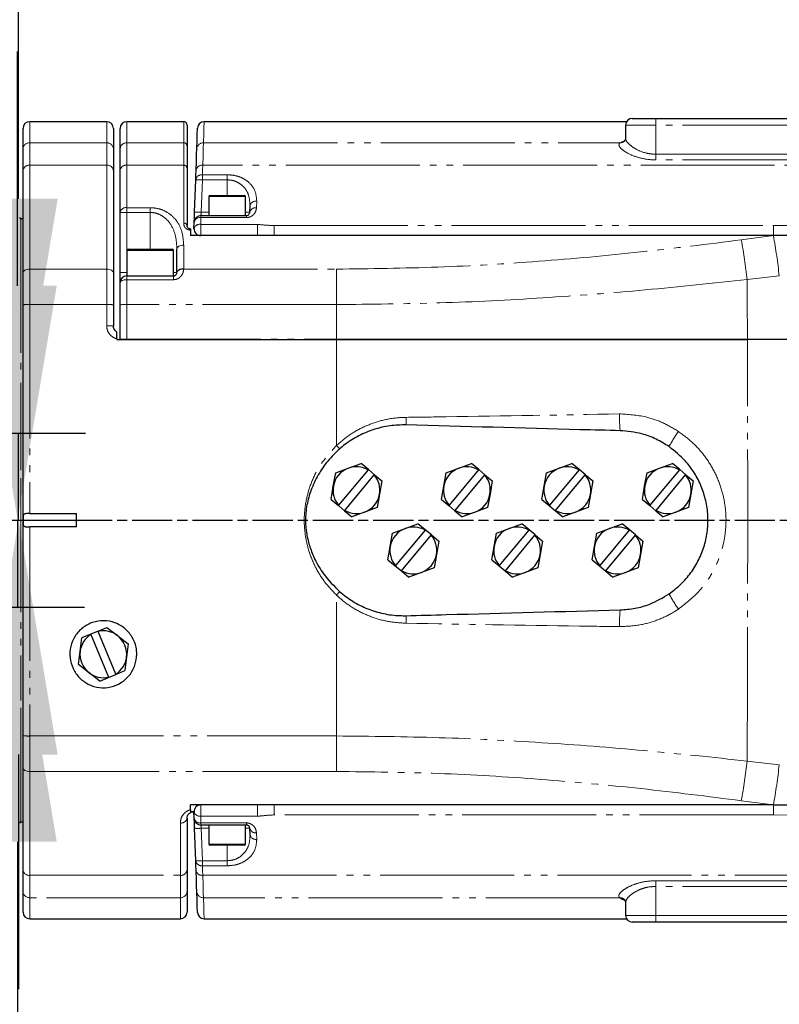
# Model space of a CAD drawing. Header units: millimetres. Extents: x 0 to 7327, y -11399 to -6123.
# Tile 40 of 87: x 2373 to 2486, y -8683 to -8536. Entities that reach past the tile are written whole.
import ezdxf

# ---------------------------------------------------------------- set-up
doc = ezdxf.new("R2010")
doc.units = ezdxf.units.MM
for name, pattern in [('AM_ISO08W050', [18, 12, -1.5, 3, -1.5]), ('AM_ISO08W050x2', [9, 6, -0.75, 1.5, -0.75]), ('PHANTOM', [26.5, 20, -1.5, 1, -1.5, 1, -1.5])]:
    doc.linetypes.add(name, pattern=pattern)
for name, color, linetype, lineweight in [('AM_5', 3, 'Continuous', 25), ('AM_7', 4, 'AM_ISO08W050', 25), ('LineThick', 7, 'Continuous', 30)]:
    doc.layers.add(name, color=color, linetype=linetype, lineweight=lineweight)
doc.styles.add('HHI_Dims', font='simplex.shx', dxfattribs={"width": 0.8, "bigfont": 'whgtxt.shx'})
doc.dimstyles.new('HHI_Standard$0', dxfattribs={"dimtxt": 3.5, "dimasz": 3.5, "dimexe": 1, "dimexo": 1, "dimgap": 1.5, "dimtad": 1, "dimdec": 0, "dimdsep": 46, "dimtxsty": 'HHI_Dims', "dimcen": 0, "dimclrd": 1, "dimclre": 1, "dimclrt": 1, "dimadec": 3, "dimazin": 2, "dimtp": 0.1, "dimtm": 0.1, "dimtfac": 0.65, "dimtdec": 0, "dimtmove": 0, "dimatfit": 3, "dimldrblk": 'OPEN30', "dimfxl": 1, "dimlwd": -1, "dimlwe": -1, "dimarcsym": 1})

# ---------------------------------------------------------------- blocks, each defined once
blk = doc.blocks.new('*D101')
at = {"layer": 'AM_5', "color": 1, "transparency": 16777216}
for p, q in [((2372.81, -8562.75), (2372.81, -8457.75)), ((2254.97, -8597.75), (2382.81, -8597.75)), ((2372.81, -8610.75), (2372.81, -8597.75)), ((2372.81, -8645.75), (2372.81, -8680.75))]:
    blk.add_line(p, q, dxfattribs=at)
for points in [[(2366.97, -8562.75), (2378.64, -8562.75), (2372.81, -8597.75)], [(2366.97, -8645.75), (2378.64, -8645.75), (2372.81, -8610.75)]]:
    blk.add_solid(points, dxfattribs=at)
at = {"layer": 'Defpoints', "color": 0, "transparency": 16777216}
for p in [(2244.97, -8597.75), (2372.81, -8610.75), (2372.81, -8610.75)]:
    blk.add_point(p, dxfattribs=at)
at = {"layer": 'AM_5', "color": 1, "transparency": 16777216, "insert": (2340.31, -8492.75), "char_height": 35, "attachment_point": 5, "rotation": 90, "style": 'HHI_Dims'}
blk.add_mtext('13', dxfattribs=at)
blk = doc.blocks.new('_Open30')
at = {"color": 0, "linetype": 'ByBlock', "lineweight": -2}
for p, q in [((-1, 0.2679), (0, 0)), ((0, 0), (-1, -0.2679)), ((0, 0), (-1, 0))]:
    blk.add_line(p, q, dxfattribs=at)
blk = doc.blocks.new('*D102')
at = {"layer": 'AM_5', "color": 1, "transparency": 16777216}
for p, q in [((2372.66, -8575.75), (2372.66, -8540.75)), ((2333.03, -8610.75), (2382.66, -8610.75)), ((2372.66, -8610.75), (2372.66, -8623.75)), ((2254.97, -8623.75), (2382.66, -8623.75)), ((2372.66, -8658.75), (2372.66, -8763.75))]:
    blk.add_line(p, q, dxfattribs=at)
for points in [[(2366.83, -8575.75), (2378.5, -8575.75), (2372.66, -8610.75)], [(2366.83, -8658.75), (2378.5, -8658.75), (2372.66, -8623.75)]]:
    blk.add_solid(points, dxfattribs=at)
at = {"layer": 'Defpoints', "color": 0, "transparency": 16777216}
for p in [(2323.03, -8610.75), (2372.66, -8610.75), (2244.97, -8623.75)]:
    blk.add_point(p, dxfattribs=at)
at = {"layer": 'AM_5', "color": 1, "transparency": 16777216, "insert": (2340.16, -8728.75), "char_height": 35, "attachment_point": 5, "rotation": 90, "style": 'HHI_Dims'}
blk.add_mtext('13', dxfattribs=at)
blk = doc.blocks.new('A$C0AC31FCD')
at = {"color": 7, "linetype": 'Continuous', "lineweight": 25}
for p, q in [((414.9, 176.75), (403.4, 176.75)), ((426.4, 176.75), (417.9, 176.75)), ((492.54, 176.75), (429.46, 176.75)), ((493.4, 177.23), (496.9, 177.23)), ((496.9, 177.23), (520.9, 177.23)), ((402.4, 172.62), (402.4, 175.75)), ((415.9, 175.75), (415.9, 172.62)), ((416.9, 172.62), (416.9, 175.75)), ((426.9, 176.25), (426.9, 173.11)), ((492.4, 176.23), (492.4, 174.26)), ((492.23, 173.86), (492.2, 173.83)), ((492.24, 173.86), (492.22, 173.84)), ((402.4, 169.44), (402.4, 172.62)), ((415.9, 172.62), (415.9, 169.44)), ((416.9, 169.44), (416.9, 172.62)), ((426.9, 173.11), (426.9, 169.85)), ((402.4, 154.17), (402.4, 169.44)), ((415.9, 169.44), (415.9, 154.17)), ((416.9, 163.2), (416.9, 169.44)), ((426.9, 169.85), (426.9, 161.23)), ((428.02, 163.22), (428.19, 168.07)), ((430.15, 165.58), (430.15, 162.73)), ((430.3, 165.73), (435.36, 165.73)), ((435.36, 165.73), (435.5, 165.73)), ((435.65, 162.73), (435.65, 165.58)), ((416.9, 154.23), (416.9, 163.2)), ((436.27, 163.22), (436.31, 164.19)), ((402.4, 162.23), (402.1, 162.23)), ((427.94, 160.77), (427.97, 161.77)), ((428.97, 162.73), (431.65, 162.73)), ((431.65, 162.73), (434.15, 162.73)), ((434.15, 162.73), (435.77, 162.73)), ((427.4, 160.73), (427.4, 160.57)), ((427.4, 160.57), (427.4, 159.73)), ((514.5, 159.73), (427.4, 159.73)), ((417.9, 157.53), (417.9, 153.73)), ((418.1, 157.73), (424.7, 157.73)), ((424.9, 153.73), (424.9, 157.53)), ((425.4, 154.23), (425.4, 157.7)), ((402.4, 149.4), (402.4, 154.17)), ((415.9, 154.17), (415.9, 149.4)), ((416.9, 152.73), (416.9, 154.23)), ((417.9, 153.73), (421.07, 153.73)), ((421.07, 153.73), (421.73, 153.73)), ((421.73, 153.73), (424.9, 153.73)), ((425.4, 154.21), (425.4, 154.23)), ((416.9, 149.4), (416.9, 152.73)), ((402.4, 85.07), (402.4, 149.4)), ((415.9, 149.4), (415.9, 146.23)), ((416.9, 144.23), (416.9, 149.4)), ((416.4, 144.34), (416.4, 144.23)), ((416.4, 144.23), (449.22, 144.23)), ((416.9, 144.23), (417.9, 144.23)), ((561.83, 144.23), (510.59, 144.23)), ((449.1, 124.32), (450.99, 125.02)), ((450.99, 125.02), (452.89, 125.72)), ((453.98, 124.81), (452.89, 125.72)), ((465.6, 124.32), (467.49, 125.02)), ((467.49, 125.02), (469.39, 125.72)), ((470.48, 124.81), (469.39, 125.72)), ((480.6, 124.32), (482.49, 125.02)), ((482.49, 125.02), (484.39, 125.72)), ((485.48, 124.81), (484.39, 125.72)), ((495.6, 124.32), (497.49, 125.02)), ((497.49, 125.02), (499.39, 125.72)), ((500.48, 124.81), (499.39, 125.72)), ((448.75, 122.33), (449.1, 124.32)), ((453.95, 124.77), (449.53, 119.47)), ((450.45, 118.7), (454.87, 124)), ((453.95, 124.77), (453.98, 124.81)), ((454.9, 124.04), (453.98, 124.81)), ((454.9, 124.04), (454.87, 124)), ((454.9, 124.04), (455.99, 123.13)), ((465.25, 122.33), (465.6, 124.32)), ((470.45, 124.77), (466.03, 119.47)), ((466.95, 118.7), (471.37, 124)), ((470.45, 124.77), (470.48, 124.81)), ((471.4, 124.04), (470.48, 124.81)), ((471.4, 124.04), (471.37, 124)), ((471.4, 124.04), (472.49, 123.13)), ((480.25, 122.33), (480.6, 124.32)), ((485.45, 124.77), (481.03, 119.47)), ((481.95, 118.7), (486.37, 124)), ((485.45, 124.77), (485.48, 124.81)), ((486.4, 124.04), (485.48, 124.81)), ((486.4, 124.04), (486.37, 124)), ((486.4, 124.04), (487.49, 123.13)), ((495.25, 122.33), (495.6, 124.32)), ((500.45, 124.77), (496.03, 119.47)), ((496.95, 118.7), (501.37, 124)), ((500.45, 124.77), (500.48, 124.81)), ((501.4, 124.04), (500.48, 124.81)), ((501.4, 124.04), (501.37, 124)), ((501.4, 124.04), (502.49, 123.13)), ((448.41, 120.34), (448.75, 122.33)), ((455.99, 123.13), (455.65, 121.14)), ((464.91, 120.34), (465.25, 122.33)), ((472.49, 123.13), (472.15, 121.14)), ((479.91, 120.34), (480.25, 122.33)), ((487.49, 123.13), (487.15, 121.14)), ((494.91, 120.34), (495.25, 122.33)), ((502.49, 123.13), (502.15, 121.14)), ((455.65, 121.14), (455.3, 119.15)), ((472.15, 121.14), (471.8, 119.15)), ((487.15, 121.14), (486.8, 119.15)), ((502.15, 121.14), (501.8, 119.15)), ((448.41, 120.34), (449.5, 119.43)), ((449.5, 119.43), (449.53, 119.47)), ((449.5, 119.43), (450.42, 118.66)), ((455.3, 119.15), (453.41, 118.45)), ((464.91, 120.34), (466, 119.43)), ((466, 119.43), (466.03, 119.47)), ((466, 119.43), (466.92, 118.66)), ((471.8, 119.15), (469.91, 118.45)), ((479.91, 120.34), (481, 119.43)), ((481, 119.43), (481.03, 119.47)), ((481, 119.43), (481.92, 118.66)), ((486.8, 119.15), (484.91, 118.45)), ((494.91, 120.34), (496, 119.43)), ((496, 119.43), (496.03, 119.47)), ((496, 119.43), (496.92, 118.66)), ((501.8, 119.15), (499.91, 118.45)), ((403.4, 118.23), (410.4, 118.23)), ((410.4, 116.23), (410.4, 118.23)), ((450.45, 118.7), (450.42, 118.66)), ((450.42, 118.66), (451.51, 117.75)), ((453.41, 118.45), (451.51, 117.75)), ((466.95, 118.7), (466.92, 118.66)), ((466.92, 118.66), (468.01, 117.75)), ((469.91, 118.45), (468.01, 117.75)), ((481.95, 118.7), (481.92, 118.66)), ((481.92, 118.66), (483.01, 117.75)), ((484.91, 118.45), (483.01, 117.75)), ((496.95, 118.7), (496.92, 118.66)), ((496.92, 118.66), (498.01, 117.75)), ((499.91, 118.45), (498.01, 117.75)), ((410.4, 116.23), (403.4, 116.23)), ((459.49, 116.02), (461.39, 116.72)), ((462.48, 115.81), (461.39, 116.72)), ((474.99, 116.02), (476.89, 116.72)), ((477.98, 115.81), (476.89, 116.72)), ((489.99, 116.02), (491.89, 116.72)), ((492.98, 115.81), (491.89, 116.72)), ((457.25, 113.33), (457.6, 115.32)), ((457.6, 115.32), (459.49, 116.02)), ((462.45, 115.77), (458.03, 110.47)), ((458.95, 109.7), (463.37, 115)), ((462.45, 115.77), (462.48, 115.81)), ((463.4, 115.04), (462.48, 115.81)), ((463.4, 115.04), (463.37, 115)), ((463.4, 115.04), (464.49, 114.13)), ((472.75, 113.33), (473.1, 115.32)), ((473.1, 115.32), (474.99, 116.02)), ((477.95, 115.77), (473.53, 110.47)), ((474.45, 109.7), (478.87, 115)), ((477.95, 115.77), (477.98, 115.81)), ((478.9, 115.04), (477.98, 115.81)), ((478.9, 115.04), (478.87, 115)), ((478.9, 115.04), (479.99, 114.13)), ((487.75, 113.33), (488.1, 115.32)), ((488.1, 115.32), (489.99, 116.02)), ((492.95, 115.77), (488.53, 110.47)), ((489.45, 109.7), (493.87, 115)), ((492.95, 115.77), (492.98, 115.81)), ((493.9, 115.04), (492.98, 115.81)), ((493.9, 115.04), (493.87, 115)), ((493.9, 115.04), (494.99, 114.13)), ((456.91, 111.34), (457.25, 113.33)), ((464.49, 114.13), (464.15, 112.14)), ((472.41, 111.34), (472.75, 113.33)), ((479.99, 114.13), (479.65, 112.14)), ((487.41, 111.34), (487.75, 113.33)), ((494.99, 114.13), (494.65, 112.14)), ((464.15, 112.14), (463.8, 110.15)), ((479.65, 112.14), (479.3, 110.15)), ((494.65, 112.14), (494.3, 110.15)), ((456.91, 111.34), (458, 110.43)), ((458, 110.43), (458.03, 110.47)), ((458, 110.43), (458.92, 109.66)), ((472.41, 111.34), (473.5, 110.43)), ((473.5, 110.43), (473.53, 110.47)), ((473.5, 110.43), (474.42, 109.66)), ((487.41, 111.34), (488.5, 110.43)), ((488.5, 110.43), (488.53, 110.47)), ((488.5, 110.43), (489.42, 109.66)), ((458.95, 109.7), (458.92, 109.66)), ((458.92, 109.66), (460.01, 108.75)), ((461.91, 109.45), (460.01, 108.75)), ((463.8, 110.15), (461.91, 109.45)), ((474.45, 109.7), (474.42, 109.66)), ((474.42, 109.66), (475.51, 108.75)), ((477.41, 109.45), (475.51, 108.75)), ((479.3, 110.15), (477.41, 109.45)), ((489.45, 109.7), (489.42, 109.66)), ((489.42, 109.66), (490.51, 108.75)), ((492.41, 109.45), (490.51, 108.75)), ((494.3, 110.15), (492.41, 109.45)), ((412.51, 100.24), (411.19, 99.69)), ((413.61, 100.7), (412.51, 100.24)), ((412.52, 100.19), (412.51, 100.24)), ((412.52, 100.19), (415.17, 93.82)), ((413.61, 100.7), (414.93, 101.24)), ((413.61, 100.7), (413.63, 100.65)), ((416.28, 94.28), (413.63, 100.65)), ((414.93, 101.24), (416.53, 100.01)), ((416.53, 100.01), (418.13, 98.78)), ((410.93, 97.69), (411.19, 99.69)), ((418.13, 98.78), (417.87, 96.78)), ((410.67, 95.69), (410.93, 97.69)), ((412.27, 94.46), (410.67, 95.69)), ((417.87, 96.78), (417.61, 94.78)), ((413.87, 93.23), (412.27, 94.46)), ((415.19, 93.77), (416.29, 94.23)), ((416.28, 94.28), (416.29, 94.23)), ((416.29, 94.23), (417.61, 94.78)), ((413.87, 93.23), (415.19, 93.77)), ((415.19, 93.77), (415.17, 93.82)), ((402.4, 80.3), (402.4, 85.07)), ((402.4, 65.03), (402.4, 80.3)), ((514.5, 74.73), (427.4, 74.73)), ((427.4, 74.01), (427.4, 74.73)), ((427.4, 74.01), (427.4, 73.73)), ((427.97, 72.7), (427.94, 73.7)), ((402.1, 72.23), (402.4, 72.23)), ((426.9, 72.73), (426.9, 65.03)), ((428.19, 66.4), (428.02, 71.25)), ((431.65, 71.73), (428.97, 71.73)), ((430.15, 71.73), (430.15, 68.88)), ((434.15, 71.73), (431.65, 71.73)), ((435.77, 71.73), (434.15, 71.73)), ((435.65, 68.88), (435.65, 71.73)), ((436.31, 70.28), (436.27, 71.25)), ((435.5, 68.73), (430.3, 68.73)), ((402.4, 61.85), (402.4, 65.03)), ((426.9, 65.03), (426.9, 61.85)), ((402.4, 58.72), (402.4, 61.85)), ((426.9, 61.85), (426.9, 58.72)), ((492.4, 60.2), (492.4, 58.23)), ((403.4, 57.72), (425.9, 57.72)), ((429.46, 57.72), (492.54, 57.72)), ((496.9, 57.23), (493.4, 57.23)), ((520.9, 57.23), (496.9, 57.23))]:
    blk.add_line(p, q, dxfattribs=at)
at = {"color": 8, "linetype": 'PHANTOM', "lineweight": 18}
for p, q in [((403.4, 176.75), (403.4, 173.6)), ((414.9, 173.6), (414.9, 176.75)), ((417.9, 176.75), (417.9, 173.6)), ((426.4, 173.6), (426.4, 176.75)), ((496.9, 176.23), (496.9, 177.23)), ((496.9, 176.23), (492.4, 176.23)), ((520.9, 176.23), (496.9, 176.23)), ((496.9, 171.9), (496.9, 176.23)), ((403.4, 173.6), (403.4, 170.25)), ((403.4, 173.6), (414.9, 173.6)), ((414.9, 170.25), (414.9, 173.6)), ((417.9, 173.6), (417.9, 170.25)), ((417.9, 173.6), (426.4, 173.6)), ((426.4, 170.25), (426.4, 173.6)), ((429.35, 173.6), (491.54, 173.6)), ((491.54, 173.6), (492.27, 173.95)), ((496.9, 171.9), (496.9, 171.04)), ((496.9, 171.9), (520.9, 171.9)), ((520.9, 171.04), (496.9, 171.04)), ((403.4, 170.25), (403.4, 154.74)), ((414.9, 170.25), (403.4, 170.25)), ((414.9, 154.74), (414.9, 170.25)), ((417.9, 170.25), (417.9, 163.91)), ((426.4, 170.25), (417.9, 170.25)), ((426.4, 161.57), (426.4, 170.25)), ((567.66, 170.25), (429.24, 170.25)), ((429.19, 168.07), (429.02, 163.22)), ((429.19, 168.82), (432.9, 168.82)), ((429.19, 168.82), (429.19, 168.07)), ((432.9, 168.07), (429.19, 168.07)), ((432.9, 168.82), (432.9, 168.07)), ((432.9, 165.73), (432.9, 168.07)), ((435.65, 165.58), (430.15, 165.58)), ((437.31, 164.89), (437.27, 163.9)), ((416.9, 163.2), (417.9, 163.2)), ((417.9, 163.91), (421.4, 163.91)), ((417.9, 163.2), (417.9, 163.91)), ((417.9, 163.2), (417.9, 154.23)), ((421.4, 163.2), (417.9, 163.2)), ((421.4, 163.2), (421.4, 163.91)), ((421.4, 157.73), (421.4, 163.2)), ((429.02, 163.22), (430.15, 163.22)), ((435.65, 163.22), (436.27, 163.22)), ((402.1, 162.23), (402.1, 138.49)), ((428.97, 162.43), (428.94, 161.41)), ((428.97, 162.73), (428.97, 162.43)), ((435.77, 162.43), (428.97, 162.43)), ((435.77, 162.43), (435.77, 162.73)), ((428.94, 161.41), (437.44, 161.41)), ((428.94, 161.41), (428.94, 159.73)), ((437.44, 161.41), (437.44, 159.73)), ((439.89, 161.23), (514.5, 161.23)), ((439.89, 161.23), (439.89, 159.73)), ((514.5, 161.23), (526.53, 161.32)), ((509.68, 159.11), (514.48, 159.73)), ((514.48, 159.73), (514.5, 159.73)), ((424.9, 157.53), (417.9, 157.53)), ((426.4, 158.33), (426.4, 154.81)), ((403.4, 154.74), (403.4, 149.44)), ((403.4, 154.74), (414.9, 154.74)), ((414.9, 149.44), (414.9, 154.74)), ((426.4, 154.81), (426.4, 154.74)), ((426.4, 154.74), (449.22, 154.74)), ((449.22, 149.44), (449.22, 154.74)), ((416.9, 154.23), (417.9, 154.23)), ((417.9, 153.73), (417.9, 153.15)), ((417.9, 153.15), (417.9, 149.44)), ((424.9, 153.15), (417.9, 153.15)), ((424.9, 154.23), (425.4, 154.23)), ((424.9, 153.15), (424.9, 153.73)), ((515.36, 153.72), (510.56, 153.19)), ((403.4, 149.44), (403.4, 118.23)), ((414.9, 149.44), (403.4, 149.44)), ((414.9, 146.27), (414.9, 149.44)), ((417.9, 149.44), (417.9, 144.27)), ((449.22, 149.44), (417.9, 149.44)), ((417.9, 144.27), (449.22, 144.27)), ((417.9, 144.23), (417.9, 144.27)), ((449.22, 144.23), (449.22, 144.27)), ((510.59, 144.27), (561.83, 144.27)), ((402.1, 137.75), (402.1, 124.72)), ((402.1, 123.52), (402.1, 90.32)), ((403.4, 116.23), (403.4, 85.03)), ((402.1, 89.23), (402.1, 72.23)), ((403.4, 85.03), (449.22, 85.03)), ((403.4, 85.03), (403.4, 79.73)), ((449.22, 85.03), (449.22, 79.73)), ((510.56, 81.28), (515.36, 80.74)), ((403.4, 79.73), (403.4, 64.22)), ((449.22, 79.73), (403.4, 79.73)), ((514.48, 74.74), (509.68, 75.36)), ((428.94, 74.73), (428.94, 73.06)), ((437.44, 73.06), (437.44, 74.73)), ((439.89, 73.24), (439.89, 74.73)), ((514.5, 74.73), (514.48, 74.74)), ((425.9, 64.22), (425.9, 72.04)), ((428.94, 73.06), (428.97, 72.04)), ((437.44, 73.06), (428.94, 73.06)), ((428.97, 72.04), (435.77, 72.04)), ((428.97, 72.04), (428.97, 71.73)), ((435.77, 71.73), (435.77, 72.04)), ((514.5, 73.24), (439.89, 73.24)), ((526.53, 73.15), (514.5, 73.24)), ((430.15, 71.25), (429.02, 71.25)), ((429.02, 71.25), (429.19, 66.4)), ((436.27, 71.25), (435.65, 71.25)), ((437.27, 70.57), (437.31, 69.58)), ((430.15, 68.88), (435.65, 68.88)), ((432.9, 68.73), (432.9, 66.4)), ((429.19, 66.4), (432.9, 66.4)), ((429.19, 66.4), (429.19, 65.64)), ((432.9, 66.4), (432.9, 65.64)), ((432.9, 65.64), (429.19, 65.64)), ((403.4, 64.22), (425.9, 64.22)), ((403.4, 64.22), (403.4, 60.87)), ((425.9, 60.87), (425.9, 64.22)), ((429.24, 64.22), (567.66, 64.22)), ((496.9, 63.42), (520.9, 63.42)), ((496.9, 62.57), (496.9, 63.42)), ((520.9, 62.57), (496.9, 62.57)), ((496.9, 62.57), (496.9, 58.23)), ((425.9, 60.87), (403.4, 60.87)), ((403.4, 60.87), (403.4, 57.72)), ((425.9, 57.72), (425.9, 60.87)), ((491.54, 60.87), (429.35, 60.87)), ((492.4, 58.23), (496.9, 58.23)), ((496.9, 58.23), (520.9, 58.23)), ((496.9, 57.23), (496.9, 58.23))]:
    blk.add_line(p, q, dxfattribs=at)
at = {"color": 8, "linetype": 'PHANTOM', "lineweight": 18, "flags": 128}
for points in [[(429.46, 176.75), (429.45, 176.55), (429.43, 175.96), (429.4, 174.97), (429.35, 173.6)], [(429.35, 173.6), (429.33, 172.84), (429.29, 171.72), (429.24, 170.25)], [(429.24, 170.25), (429.22, 169.55), (429.19, 168.82)], [(429.02, 163.22), (429.01, 163.12), (429, 163.03), (428.99, 162.95), (428.99, 162.87), (428.98, 162.82), (428.97, 162.77), (428.97, 162.74), (428.97, 162.73)], [(425.4, 157.7), (425.42, 157.83), (425.48, 157.94), (425.57, 158.05), (425.69, 158.15), (425.84, 158.23), (426.02, 158.28), (426.2, 158.32), (426.4, 158.33)], [(402.4, 154.17), (402.42, 154.28), (402.48, 154.39), (402.57, 154.49), (402.69, 154.58), (402.84, 154.65), (403.02, 154.7), (403.2, 154.73), (403.4, 154.74)], [(415.9, 154.17), (415.88, 154.28), (415.82, 154.39), (415.73, 154.49), (415.61, 154.58), (415.46, 154.65), (415.28, 154.7), (415.1, 154.73), (414.9, 154.74)], [(425.4, 154.23), (425.42, 154.35), (425.48, 154.45), (425.57, 154.55), (425.69, 154.64), (425.84, 154.71), (426.02, 154.77), (426.2, 154.8), (426.4, 154.81)], [(425.4, 154.21), (425.42, 154.32), (425.48, 154.43), (425.58, 154.52), (425.7, 154.6), (425.85, 154.67), (426.02, 154.71), (426.21, 154.74), (426.4, 154.74)], [(417.9, 153.15), (417.7, 153.14), (417.52, 153.12), (417.34, 153.08), (417.19, 153.03), (417.07, 152.96), (416.98, 152.89), (416.92, 152.82), (416.9, 152.73)], [(402.4, 80.3), (402.42, 80.19), (402.48, 80.08), (402.57, 79.98), (402.69, 79.89), (402.84, 79.82), (403.02, 79.77), (403.2, 79.74), (403.4, 79.73)], [(428.97, 71.73), (428.97, 71.73), (428.97, 71.7), (428.98, 71.65), (428.99, 71.59), (428.99, 71.52), (429, 71.44), (429.01, 71.35), (429.02, 71.25)], [(429.19, 65.64), (429.22, 64.92), (429.24, 64.22)], [(429.24, 64.22), (429.29, 62.75), (429.33, 61.63), (429.35, 60.87)], [(429.35, 60.87), (429.4, 59.5), (429.43, 58.51), (429.45, 57.92), (429.46, 57.72)]]:
    blk.add_lwpolyline(points, dxfattribs=at)
at = {"color": 7, "linetype": 'Continuous', "lineweight": 25, "flags": 128}
for points in [[(428.35, 172.66), (428.4, 174.02), (428.43, 175), (428.45, 175.58), (428.46, 175.78)], [(428.24, 169.47), (428.29, 170.87), (428.33, 171.94), (428.35, 172.66)], [(428.19, 168.07), (428.22, 168.78), (428.24, 169.47)], [(427.97, 161.77), (427.97, 161.8), (427.97, 161.88), (427.98, 162.01), (427.99, 162.19), (427.99, 162.41), (428, 162.66), (428.01, 162.93), (428.02, 163.22)], [(428.02, 71.25), (428.01, 71.54), (428, 71.81), (427.99, 72.06), (427.99, 72.28), (427.98, 72.46), (427.97, 72.59), (427.97, 72.67), (427.97, 72.7)], [(428.24, 64.99), (428.22, 65.69), (428.19, 66.4)], [(428.35, 61.81), (428.33, 62.53), (428.29, 63.6), (428.24, 64.99)], [(428.46, 58.69), (428.46, 58.69), (428.45, 58.88), (428.43, 59.47), (428.4, 60.45), (428.35, 61.81)]]:
    blk.add_lwpolyline(points, dxfattribs=at)
at = {"color": 7, "linetype": 'Continuous', "lineweight": 25}
for centre, radius, start, end in [((403.4, 175.75), 1, 90, 180), ((414.9, 175.75), 1, 0, 90), ((417.9, 175.75), 1, 90, 180), ((426.4, 176.25), 0.5, 0, 90), ((429.46, 175.75), 1, 90.7039, 178), ((493.4, 176.23), 1, 90, 180), ((430.3, 165.58), 0.15, 90, 180), ((435.5, 165.58), 0.15, 0, 90), ((402.1, 162.43), 0.2, 180, 270), ((428.97, 161.73), 1, 90, 178), ((428.94, 160.73), 1, 178, 270), ((418.1, 157.53), 0.2, 90, 180), ((424.7, 157.53), 0.2, 0, 90), ((417.9, 152.73), 1, 90, 180), ((452.2, 121.73), 3.5, 110.1944, 170.1944), ((452.2, 121.73), 3.5, 60.0653, 110.1944), ((468.7, 121.73), 3.5, 110.1944, 170.1944), ((468.7, 121.73), 3.5, 60.0653, 110.1944), ((483.7, 121.73), 3.5, 110.1944, 170.1944), ((483.7, 121.73), 3.5, 60.0653, 110.1944), ((498.7, 121.73), 3.5, 110.1944, 170.1944), ((498.7, 121.73), 3.5, 60.0653, 110.1944), ((452.2, 121.73), 3.5, 350.1944, 40.3235), ((468.7, 121.73), 3.5, 350.1944, 40.3235), ((483.7, 121.73), 3.5, 350.1944, 40.3235), ((498.7, 121.73), 3.5, 350.1944, 40.3235), ((452.2, 121.73), 3.5, 170.1944, 220.3235), ((468.7, 121.73), 3.5, 170.1944, 220.3235), ((483.7, 121.73), 3.5, 170.1944, 220.3235), ((498.7, 121.73), 3.5, 170.1944, 220.3235), ((452.2, 121.73), 3.5, 290.1944, 350.1944), ((468.7, 121.73), 3.5, 290.1944, 350.1944), ((483.7, 121.73), 3.5, 290.1944, 350.1944), ((498.7, 121.73), 3.5, 290.1944, 350.1944), ((452.2, 121.73), 3.5, 240.0653, 290.1944), ((468.7, 121.73), 3.5, 240.0653, 290.1944), ((483.7, 121.73), 3.5, 240.0653, 290.1944), ((498.7, 121.73), 3.5, 240.0653, 290.1944), ((460.7, 112.73), 3.5, 60.0653, 110.1944), ((476.2, 112.73), 3.5, 60.0653, 110.1944), ((491.2, 112.73), 3.5, 60.0653, 110.1944), ((460.7, 112.73), 3.5, 110.1944, 170.1944), ((460.7, 112.73), 3.5, 350.1944, 40.3235), ((476.2, 112.73), 3.5, 110.1944, 170.1944), ((476.2, 112.73), 3.5, 350.1944, 40.3235), ((491.2, 112.73), 3.5, 110.1944, 170.1944), ((491.2, 112.73), 3.5, 350.1944, 40.3235), ((460.7, 112.73), 3.5, 170.1944, 220.3235), ((476.2, 112.73), 3.5, 170.1944, 220.3235), ((491.2, 112.73), 3.5, 170.1944, 220.3235), ((460.7, 112.73), 3.5, 290.1944, 350.1944), ((476.2, 112.73), 3.5, 290.1944, 350.1944), ((491.2, 112.73), 3.5, 290.1944, 350.1944), ((460.7, 112.73), 3.5, 240.0653, 290.1944), ((476.2, 112.73), 3.5, 240.0653, 290.1944), ((491.2, 112.73), 3.5, 240.0653, 290.1944), ((414.4, 97.23), 3.5, 122.3936, 172.5227), ((414.4, 97.23), 3.5, 52.5227, 102.6518), ((414.4, 97.23), 3.5, 352.5227, 52.5227), ((414.4, 97.23), 3.5, 172.5227, 232.5227), ((414.4, 97.23), 3.5, 302.3936, 352.5227), ((414.4, 97.23), 3.5, 232.5227, 282.6518), ((428.94, 73.73), 1, 90, 182), ((402.1, 72.03), 0.2, 90, 180), ((428.97, 72.73), 1, 182, 270), ((430.3, 68.88), 0.15, 180, 270), ((435.5, 68.88), 0.15, 270, 0), ((403.4, 58.72), 1, 180, 270), ((425.9, 58.72), 1, 270, 0), ((429.46, 58.72), 1, 182, 268.9966), ((493.4, 58.23), 1, 180, 270)]:
    blk.add_arc(centre, radius, start, end, dxfattribs=at)
at = {"color": 8, "linetype": 'PHANTOM', "lineweight": 18}
for centre, radius, start, end in [((403.39, 172.61), 0.99, 89.3993, 179.3876), ((414.91, 172.61), 0.99, 0.6129, 90.6011), ((417.89, 172.61), 0.99, 89.3993, 179.3868), ((426.41, 173.11), 0.495, 0.6131, 90.6), ((429.34, 172.61), 0.989, 89.3301, 177.4128), ((491.59, 174.53), 0.931, 267.0268, 312.3447), ((403.31, 169.33), 0.921, 84.6817, 173.4437), ((414.99, 169.33), 0.921, 6.5568, 95.3185), ((417.81, 169.33), 0.921, 84.6819, 173.4428), ((426.44, 169.79), 0.46, 6.5571, 95.3177), ((429.14, 169.34), 0.915, 84.0633, 171.6425), ((429.09, 167.92), 0.907, 83.4035, 170.7241), ((428.69, 160.9), 7.19, 86.0133, 93.9867), ((437.18, 164.01), 0.89, 81.6327, 167.9642), ((417.78, 163.03), 0.894, 82.1352, 168.9608), ((428.52, 156.05), 7.19, 86.013, 93.987), ((437.14, 163.02), 0.886, 81.2059, 167.2115), ((428.83, 161.56), 0.881, 80.5851, 166.049), ((426.47, 161.14), 0.444, 12.9304, 98.7351), ((428.79, 160.55), 0.878, 80.1686, 165.2115), ((425.87, 143.67), 85.22, 6.41, 10.4333), ((431.39, 144.54), 84.46, 6.2395, 10.3584), ((403.15, 143.73), 5.72, 87.4997, 97.5391), ((415.15, 143.73), 5.72, 82.461, 92.5003), ((417.65, 143.73), 5.72, 87.4998, 97.5389), ((415.15, 139.94), 6.34, 83.1984, 92.2579), ((417.65, 137.48), 6.8, 87.8962, 96.3342), ((502.96, 144.24), 7.63, 359.9537, 0.2312), ((647.07, 134.69), 187.47, 180.6381, 180.9816), ((520.68, 133.22), 29.21, 180.1867, 185.1142), ((521.92, 115.71), 26.21, 145.6361, 151.4617), ((647.22, 315.75), 272.58, 223.4171, 223.5641), ((647.22, -81.28), 272.58, 136.4359, 136.5829), ((521.92, 118.76), 26.21, 208.5383, 214.3639), ((647.07, 99.78), 187.47, 179.0184, 179.3619), ((520.68, 101.25), 29.21, 174.8858, 179.8133), ((403.15, 90.74), 5.72, 262.4609, 272.5003), ((425.87, 90.8), 85.22, 349.5667, 353.59), ((431.39, 89.92), 84.46, 349.6416, 353.7605), ((428.79, 73.92), 0.878, 194.7885, 279.8314), ((426.03, 72.92), 0.89, 261.5756, 347.7745), ((428.83, 72.91), 0.881, 193.951, 279.4149), ((428.52, 78.42), 7.19, 266.013, 273.987), ((437.14, 71.45), 0.886, 192.7885, 278.7941), ((437.18, 70.46), 0.89, 192.0358, 278.3673), ((428.69, 73.57), 7.19, 266.0133, 273.9867), ((429.09, 66.55), 0.907, 189.2759, 276.5965), ((403.31, 65.13), 0.921, 186.5563, 275.3183), ((425.99, 65.13), 0.921, 264.6811, 353.4427), ((429.14, 65.13), 0.915, 188.3575, 275.9367), ((403.39, 61.86), 0.99, 180.6124, 270.6007), ((425.91, 61.86), 0.99, 269.3984, 359.3868), ((429.34, 61.86), 0.989, 182.5872, 270.6699), ((491.59, 59.94), 0.931, 46.2327, 92.9789)]:
    blk.add_arc(centre, radius, start, end, dxfattribs=at)
for ratio, start_param, end_param in [(0.085818, 4.749333, 4.761524), (0.001921, 4.749333, 4.756403), (0.001921, 4.727649, 4.749283), (0.085818, 4.663254, 4.749283), (0.001921, 4.668375, 4.697129)]:
    blk.add_ellipse((447.82, 117.23), major_axis=(0, 731.99), ratio=ratio, start_param=start_param, end_param=end_param, dxfattribs=at)
for points, knots in [([(496.9, 171.04), (496.78, 171.05), (496.02, 171.05), (494.59, 171.27), (492.97, 171.86), (491.87, 172.55), (491.3, 173.18), (491.46, 173.46), (491.54, 173.6)], [0, 0, 0, 0, 0.03539, 0.228665, 0.435373, 0.63187, 0.816051, 1, 1, 1, 1]), ([(492.46, 174.25), (492.44, 174.2), (492.38, 174), (492.8, 173.47), (493.67, 172.76), (494.91, 172.17), (495.98, 171.95), (496.6, 171.9), (496.8, 171.9), (496.9, 171.9)], [0, 0, 0, 0, 0.067317, 0.283507, 0.512386, 0.747324, 0.919742, 0.961277, 1, 1, 1, 1]), ([(432.9, 168.82), (433.32, 168.8), (434.16, 168.74), (435.28, 168.32), (436.32, 167.6), (437.17, 166.45), (437.26, 165.44), (437.31, 164.89)], [0, 0, 0, 0, 0.150701, 0.301458, 0.46306, 0.703576, 1, 1, 1, 1]), ([(436.31, 164.19), (436.27, 164.74), (436.22, 165.72), (435.57, 166.86), (434.77, 167.56), (433.89, 167.98), (433.23, 168.04), (432.9, 168.07)], [0, 0, 0, 0, 0.3090226, 0.5539992, 0.7136934, 0.8584136, 1, 1, 1, 1]), ([(421.4, 163.91), (421.84, 163.88), (422.73, 163.81), (424.04, 163.23), (425.29, 162.17), (426.23, 160.48), (426.34, 159.07), (426.4, 158.33)], [0, 0, 0, 0, 0.133354, 0.266611, 0.450601, 0.711785, 1, 1, 1, 1]), ([(425.4, 157.7), (425.35, 158.43), (425.27, 159.79), (424.53, 161.46), (423.53, 162.52), (422.53, 163.05), (421.82, 163.19), (421.46, 163.2), (421.4, 163.2)], [0, 0, 0, 0, 0.301228, 0.568047, 0.749423, 0.876099, 0.979097, 1, 1, 1, 1]), ([(437.27, 163.9), (437.25, 163.74), (437.21, 163.41), (436.95, 162.96), (436.57, 162.64), (436.18, 162.46), (435.91, 162.44), (435.77, 162.43)], [0, 0, 0, 0, 0.23537, 0.511791, 0.711893, 0.855882, 1, 1, 1, 1]), ([(426.4, 161.57), (426.41, 161.47), (426.43, 161.24), (426.6, 160.93), (426.85, 160.71), (427.12, 160.59), (427.31, 160.57), (427.4, 160.57)], [0, 0, 0, 0, 0.2380785, 0.5039351, 0.7040598, 0.8518658, 1, 1, 1, 1]), ([(437.44, 161.41), (437.87, 161.37), (438.68, 161.29), (439.5, 161.25), (439.89, 161.23)], [0, 0, 0, 0, 0.527376, 1, 1, 1, 1]), ([(514.5, 161.23), (514.5, 161.18), (514.5, 161.07), (514.5, 160.87), (514.5, 160.66), (514.5, 160.44), (514.5, 160.23), (514.5, 160.04), (514.5, 159.87), (514.5, 159.78), (514.5, 159.73)], [0, 0, 0, 0, 0.125009, 0.250003, 0.375001, 0.5, 0.624993, 0.749998, 0.874988, 1, 1, 1, 1]), ([(449.22, 154.74), (454.27, 154.8), (464.36, 154.92), (479.5, 155.83), (494.62, 157.21), (504.66, 158.47), (509.68, 159.11)], [0, 0, 0, 0, 0.2490267, 0.4980629, 0.7490237, 1, 1, 1, 1]), ([(426.4, 154.74), (426.38, 154.58), (426.34, 154.26), (426.12, 153.81), (425.79, 153.45), (425.37, 153.2), (425.06, 153.17), (424.9, 153.15)], [0, 0, 0, 0, 0.228309, 0.443945, 0.637972, 0.821035, 1, 1, 1, 1]), ([(510.56, 153.19), (505.49, 152.65), (495.35, 151.56), (480.03, 150.38), (464.65, 149.59), (454.36, 149.49), (449.22, 149.44)], [0, 0, 0, 0, 0.249373, 0.498735, 0.749371, 1, 1, 1, 1]), ([(414.9, 146.27), (414.91, 146.13), (414.93, 145.75), (415.17, 145.19), (415.63, 144.68), (416.08, 144.43), (416.35, 144.35), (416.4, 144.34)], [0, 0, 0, 0, 0.168918, 0.424761, 0.680333, 0.935716, 1, 1, 1, 1]), ([(449.22, 144.27), (449.89, 144.27), (453.22, 144.27), (461.89, 144.27), (475.22, 144.27), (492.36, 144.27), (504.13, 144.27), (510.59, 144.27)], [0, 0, 0, 0, 0.032548, 0.162741, 0.423208, 0.683675, 1, 1, 1, 1]), ([(449.22, 128.4), (449.85, 128.94), (451.11, 130.03), (453.33, 131.26), (455.75, 132.14), (457.88, 132.54), (459.18, 132.59), (459.61, 132.6)], [0, 0, 0, 0, 0.215194, 0.436195, 0.658876, 0.888021, 1, 1, 1, 1]), ([(459.61, 132.6), (461.6, 132.63), (472.23, 132.77), (482.84, 132.96), (491.47, 133.12)], [0, 0, 0, 0, 0.187335, 1, 1, 1, 1]), ([(491.47, 133.12), (492.79, 133.04), (495, 132.9), (497.97, 131.88), (499.51, 130.97), (500.29, 130.5)], [0, 0, 0, 0, 0.424094, 0.707782, 1, 1, 1, 1]), ([(500.29, 130.5), (501.01, 129.97), (502.45, 128.9), (504.24, 126.88), (505.68, 124.6), (506.72, 122.11), (507.32, 119.48), (507.47, 116.79), (507.16, 114.11), (506.43, 111.52), (505.25, 109.1), (503.37, 106.38), (501.48, 104.9), (500.29, 103.97)], [0, 0, 0, 0, 0.085761, 0.171521, 0.257292, 0.343063, 0.428726, 0.51439, 0.599957, 0.685524, 0.771092, 0.856661, 1, 1, 1, 1]), ([(449.22, 106.06), (448.63, 106.69), (447.43, 107.93), (446.07, 110.13), (445.08, 112.51), (444.49, 115.04), (444.34, 117.63), (444.63, 120.23), (445.36, 122.74), (446.71, 125.63), (448.26, 127.34), (449.22, 128.4)], [0, 0, 0, 0, 0.1030942, 0.206191, 0.3091422, 0.4120951, 0.5160426, 0.6199898, 0.7243302, 0.8286686, 1, 1, 1, 1]), ([(459.61, 101.86), (458.76, 101.91), (457.03, 102.02), (454.53, 102.71), (452.16, 103.8), (450.42, 104.98), (449.5, 105.82), (449.22, 106.06)], [0, 0, 0, 0, 0.222568, 0.451592, 0.674169, 0.903199, 1, 1, 1, 1]), ([(500.29, 103.97), (500.09, 103.84), (499.16, 103.23), (497.34, 102.35), (494.58, 101.5), (492.57, 101.4), (491.47, 101.35)], [0, 0, 0, 0, 0.076666, 0.357331, 0.646248, 1, 1, 1, 1]), ([(491.47, 101.35), (489.48, 101.38), (478.87, 101.52), (468.24, 101.71), (459.61, 101.86)], [0, 0, 0, 0, 0.187335, 1, 1, 1, 1]), ([(449.22, 85.03), (454.34, 84.98), (464.57, 84.88), (479.92, 84.09), (495.27, 82.91), (505.46, 81.83), (510.56, 81.28)], [0, 0, 0, 0, 0.2493003, 0.4986075, 0.7492982, 1, 1, 1, 1]), ([(509.68, 75.36), (504.7, 75.99), (494.73, 77.25), (479.65, 78.62), (464.47, 79.55), (454.3, 79.67), (449.22, 79.73)], [0, 0, 0, 0, 0.2491312, 0.4982475, 0.7491286, 1, 1, 1, 1]), ([(427.4, 74.01), (427.23, 73.95), (426.84, 73.81), (426.35, 73.38), (425.97, 72.77), (425.93, 72.29), (425.9, 72.04)], [0, 0, 0, 0, 0.1721089, 0.3919262, 0.6840304, 1, 1, 1, 1]), ([(514.5, 73.24), (514.5, 73.29), (514.5, 73.4), (514.5, 73.6), (514.5, 73.81), (514.5, 74.03), (514.5, 74.24), (514.5, 74.43), (514.5, 74.6), (514.5, 74.69), (514.5, 74.73)], [0, 0, 0, 0, 0.125009, 0.250003, 0.375001, 0.5, 0.624993, 0.749998, 0.874988, 1, 1, 1, 1]), ([(435.77, 72.04), (435.86, 72.04), (436.08, 72.03), (436.44, 71.9), (436.82, 71.64), (437.17, 71.19), (437.23, 70.8), (437.27, 70.57)], [0, 0, 0, 0, 0.093076, 0.236948, 0.415203, 0.649634, 1, 1, 1, 1]), ([(439.89, 73.24), (439.36, 73.21), (438.64, 73.17), (437.83, 73.07), (437.54, 73.06), (437.44, 73.06)], [0, 0, 0, 0, 0.647196, 0.878608, 1, 1, 1, 1]), ([(432.9, 66.4), (433.21, 66.43), (433.88, 66.48), (434.82, 66.93), (435.66, 67.71), (436.24, 68.87), (436.28, 69.79), (436.31, 70.28)], [0, 0, 0, 0, 0.134588, 0.286793, 0.476036, 0.725655, 1, 1, 1, 1]), ([(437.31, 69.58), (437.27, 69.09), (437.2, 68.14), (436.43, 66.96), (435.34, 66.17), (434.14, 65.72), (433.3, 65.67), (432.9, 65.64)], [0, 0, 0, 0, 0.262921, 0.507065, 0.698059, 0.856709, 1, 1, 1, 1]), ([(491.54, 60.87), (491.49, 60.94), (491.31, 61.15), (491.56, 61.65), (492.44, 62.32), (493.72, 62.9), (495.23, 63.33), (496.34, 63.39), (496.9, 63.42)], [0, 0, 0, 0, 0.0947678, 0.2947047, 0.4902934, 0.6664091, 0.8321349, 1, 1, 1, 1]), ([(496.9, 62.57), (496.44, 62.54), (495.52, 62.48), (494.28, 62.02), (493.25, 61.41), (492.53, 60.73), (492.46, 60.37), (492.43, 60.2)], [0, 0, 0, 0, 0.183476, 0.368638, 0.57048, 0.7984, 1, 1, 1, 1]), ([(492.29, 60.52), (492.28, 60.52), (491.85, 60.61), (491.69, 60.74), (491.54, 60.87)], [0, 0, 0, 0, 0.02446, 1, 1, 1, 1])]:
    blk.add_open_spline(points, degree=3, knots=knots, dxfattribs=at)
at = {"color": 7, "linetype": 'Continuous', "lineweight": 25}
for points, knots in [([(492.38, 174.26), (492.38, 174.21), (492.39, 174.05), (492.28, 173.93), (492.21, 173.85)], [0, 0, 0, 0, 0.335687, 1, 1, 1, 1]), ([(435.77, 162.73), (435.79, 162.74), (435.84, 162.74), (435.94, 162.76), (436.05, 162.81), (436.17, 162.92), (436.25, 163.06), (436.27, 163.17), (436.27, 163.22)], [0, 0, 0, 0, 0.0376029, 0.0865794, 0.1984328, 0.3951517, 0.7121718, 1, 1, 1, 1]), ([(427.4, 160.73), (427.37, 160.74), (427.32, 160.74), (427.23, 160.76), (427.12, 160.81), (427, 160.92), (426.91, 161.07), (426.9, 161.18), (426.9, 161.23)], [0, 0, 0, 0, 0.071355, 0.114248, 0.241573, 0.438599, 0.728433, 1, 1, 1, 1]), ([(544.15, 159.73), (540.46, 159.73), (530.59, 159.73), (520.69, 159.73), (514.5, 159.73)], [0, 0, 0, 0, 0.374128, 1, 1, 1, 1]), ([(424.9, 153.73), (424.94, 153.74), (424.99, 153.74), (425.1, 153.77), (425.21, 153.83), (425.31, 153.94), (425.38, 154.07), (425.39, 154.16), (425.4, 154.21)], [0, 0, 0, 0, 0.100912, 0.136288, 0.290728, 0.479649, 0.719161, 1, 1, 1, 1]), ([(416.4, 145.37), (416.36, 145.4), (416.22, 145.48), (416.04, 145.69), (415.92, 145.97), (415.9, 146.16), (415.9, 146.23)], [0, 0, 0, 0, 0.144137, 0.465574, 0.787445, 1, 1, 1, 1]), ([(416.4, 144.34), (416.4, 144.46), (416.4, 144.7), (416.4, 145.02), (416.4, 145.26), (416.4, 145.36), (416.4, 145.37), (416.4, 145.37)], [0, 0, 0, 0, 0.232063, 0.463929, 0.700184, 0.929162, 1, 1, 1, 1]), ([(449.22, 144.23), (449.89, 144.23), (453.22, 144.23), (461.89, 144.23), (475.22, 144.23), (492.36, 144.23), (504.13, 144.23), (510.59, 144.23)], [0, 0, 0, 0, 0.0325478, 0.1627407, 0.4232077, 0.6836745, 1, 1, 1, 1]), ([(510.59, 144.23), (500.39, 144.23), (479.96, 144.23), (459.47, 144.23), (449.22, 144.23)], [0, 0, 0, 0, 0.4995173, 1, 1, 1, 1]), ([(459.62, 131.48), (458.82, 131.46), (457.19, 131.42), (454.8, 130.85), (452.53, 129.9), (450.85, 128.86), (449.96, 128.11), (449.7, 127.9)], [0, 0, 0, 0, 0.223412, 0.453287, 0.676686, 0.906462, 1, 1, 1, 1]), ([(491.59, 130.61), (489.59, 130.66), (478.93, 130.93), (468.28, 131.23), (459.62, 131.48)], [0, 0, 0, 0, 0.187644, 1, 1, 1, 1]), ([(498.9, 128.23), (498.27, 128.62), (496.99, 129.42), (494.53, 130.33), (492.67, 130.51), (491.59, 130.61)], [0, 0, 0, 0, 0.2861865, 0.580662, 1, 1, 1, 1]), ([(498.9, 106.24), (499.51, 106.7), (500.72, 107.63), (502.21, 109.39), (503.4, 111.35), (504.23, 113.47), (504.68, 115.7), (504.75, 117.95), (504.43, 120.18), (503.76, 122.32), (502.72, 124.31), (501.19, 126.41), (499.76, 127.55), (498.9, 128.23)], [0, 0, 0, 0, 0.0885053, 0.177005, 0.2653292, 0.3536487, 0.4407867, 0.5279234, 0.6144048, 0.7008885, 0.7874631, 0.8740425, 1, 1, 1, 1]), ([(449.7, 127.9), (449.09, 127.31), (447.87, 126.14), (446.45, 124.05), (445.4, 121.83), (444.85, 119.91), (444.63, 118.37), (444.56, 116.92), (444.72, 115.2), (445.21, 113.24), (446.04, 111.22), (447.4, 108.86), (448.85, 107.42), (449.7, 106.57)], [0, 0, 0, 0, 0.104002, 0.207764, 0.309927, 0.405706, 0.453487, 0.501278, 0.58391, 0.666462, 0.748979, 0.852567, 1, 1, 1, 1]), ([(403.4, 118.23), (403.29, 118.23), (403.07, 118.24), (402.77, 118.22), (402.56, 118.15), (402.45, 118), (402.41, 117.8), (402.4, 117.53), (402.4, 117.22), (402.4, 116.88), (402.42, 116.59), (402.49, 116.39), (402.64, 116.28), (402.85, 116.24), (403.11, 116.23), (403.3, 116.23), (403.4, 116.23)], [0, 0, 0, 0, 0.07859, 0.15732, 0.232761, 0.297969, 0.359543, 0.427277, 0.503426, 0.582691, 0.66197, 0.736902, 0.801551, 0.863283, 0.931589, 1, 1, 1, 1]), ([(449.7, 106.57), (450.34, 106.07), (451.63, 105.05), (453.86, 103.96), (456.23, 103.24), (458.18, 102.98), (459.32, 102.99), (459.62, 102.99)], [0, 0, 0, 0, 0.225554, 0.457655, 0.683215, 0.915396, 1, 1, 1, 1]), ([(491.59, 103.86), (492.33, 103.91), (493.85, 104.03), (496.37, 104.74), (497.97, 105.69), (498.9, 106.24)], [0, 0, 0, 0, 0.28777, 0.583895, 1, 1, 1, 1]), ([(459.62, 102.99), (461.62, 103.04), (472.28, 103.33), (482.93, 103.62), (491.59, 103.86)], [0, 0, 0, 0, 0.187645, 1, 1, 1, 1]), ([(419.4, 97.23), (419.34, 96.67), (419.23, 95.55), (418.37, 94.05), (417.1, 92.91), (415.52, 92.26), (413.81, 92.17), (412.17, 92.65), (410.78, 93.65), (409.8, 95.05), (409.33, 96.7), (409.44, 98.41), (410.11, 99.98), (411.26, 101.25), (412.77, 102.06), (414.46, 102.33), (416.14, 102.02), (417.63, 101.18), (418.74, 99.89), (419.32, 98.5), (419.38, 97.59), (419.4, 97.23)], [0, 0, 0, 0, 0.053719, 0.107438, 0.161153, 0.214845, 0.268509, 0.322158, 0.375814, 0.429495, 0.483203, 0.536923, 0.590638, 0.644339, 0.698023, 0.751697, 0.805365, 0.859033, 0.912707, 0.966391, 1, 1, 1, 1]), ([(426.9, 72.73), (426.91, 72.86), (426.93, 73.08), (427.11, 73.38), (427.36, 73.59), (427.61, 73.7), (427.79, 73.73), (427.88, 73.73), (427.9, 73.73)], [0, 0, 0, 0, 0.31167, 0.584506, 0.76951, 0.899875, 0.972018, 1, 1, 1, 1]), ([(427.4, 73.73), (427.55, 73.73), (427.73, 73.73), (427.88, 73.73), (427.9, 73.73), (427.9, 73.73)], [0, 0, 0, 0, 0.842301, 0.989501, 1, 1, 1, 1]), ([(514.5, 74.73), (521.17, 74.73), (531.07, 74.73), (540.94, 74.73), (544.15, 74.73)], [0, 0, 0, 0, 0.674051, 1, 1, 1, 1]), ([(436.27, 71.25), (436.26, 71.33), (436.24, 71.45), (436.13, 71.59), (436.02, 71.67), (435.93, 71.71), (435.86, 71.73), (435.81, 71.73), (435.78, 71.73), (435.77, 71.73)], [0, 0, 0, 0, 0.4243052, 0.681144, 0.8445432, 0.9016976, 0.9464372, 0.9833023, 1, 1, 1, 1]), ([(492.21, 60.64), (492.2, 60.64), (492.19, 60.65), (492.21, 60.63), (492.22, 60.61)], [0, 0, 0, 0, 0.345624, 1, 1, 1, 1]), ([(492.23, 60.6), (492.27, 60.56), (492.35, 60.49), (492.37, 60.3), (492.38, 60.2)], [0, 0, 0, 0, 0.456881, 1, 1, 1, 1])]:
    blk.add_open_spline(points, degree=3, knots=knots, dxfattribs=at)
blk = doc.blocks.new('A$C453C05D6')
at = {"layer": 'AM_7', "linetype": 'AM_ISO08W050x2'}
blk.add_line((0, 174.45), (796.29, 174.45), dxfattribs=at)
at = {"layer": 'LineThick', "color": 0}
blk.add_blockref('A$C0AC31FCD', (22.3, 57.21), dxfattribs=at)

msp = doc.modelspace()

# ---------------------------------------------------------------- block references
at = {"layer": 'LineThick', "color": 0}
msp.add_blockref('A$C453C05D6', (1948.76, -8785.2), dxfattribs=at)

# ---------------------------------------------------------------- dimensions: what is measured, and where the dimension line sits
at = {"layer": 'AM_5'}
for base, p1, p2, picture, middle in [((2372.81, -8610.75), (2244.97, -8597.75), (2372.81, -8610.75), '*D101', (2372.81, -8492.75)), ((2372.66, -8610.75), (2244.97, -8623.75), (2323.03, -8610.75), '*D102', (2372.66, -8728.75))]:
    dim = msp.add_linear_dim(base=base, p1=p1, p2=p2, angle=90, dimstyle='HHI_Standard$0', override={"dimscale": 10}, dxfattribs=at)
    dim.commit()
    dim.dimension.update_dxf_attribs({"geometry": picture, "text_midpoint": middle, "dimtype": 160})

doc.saveas('drawing.dxf')
